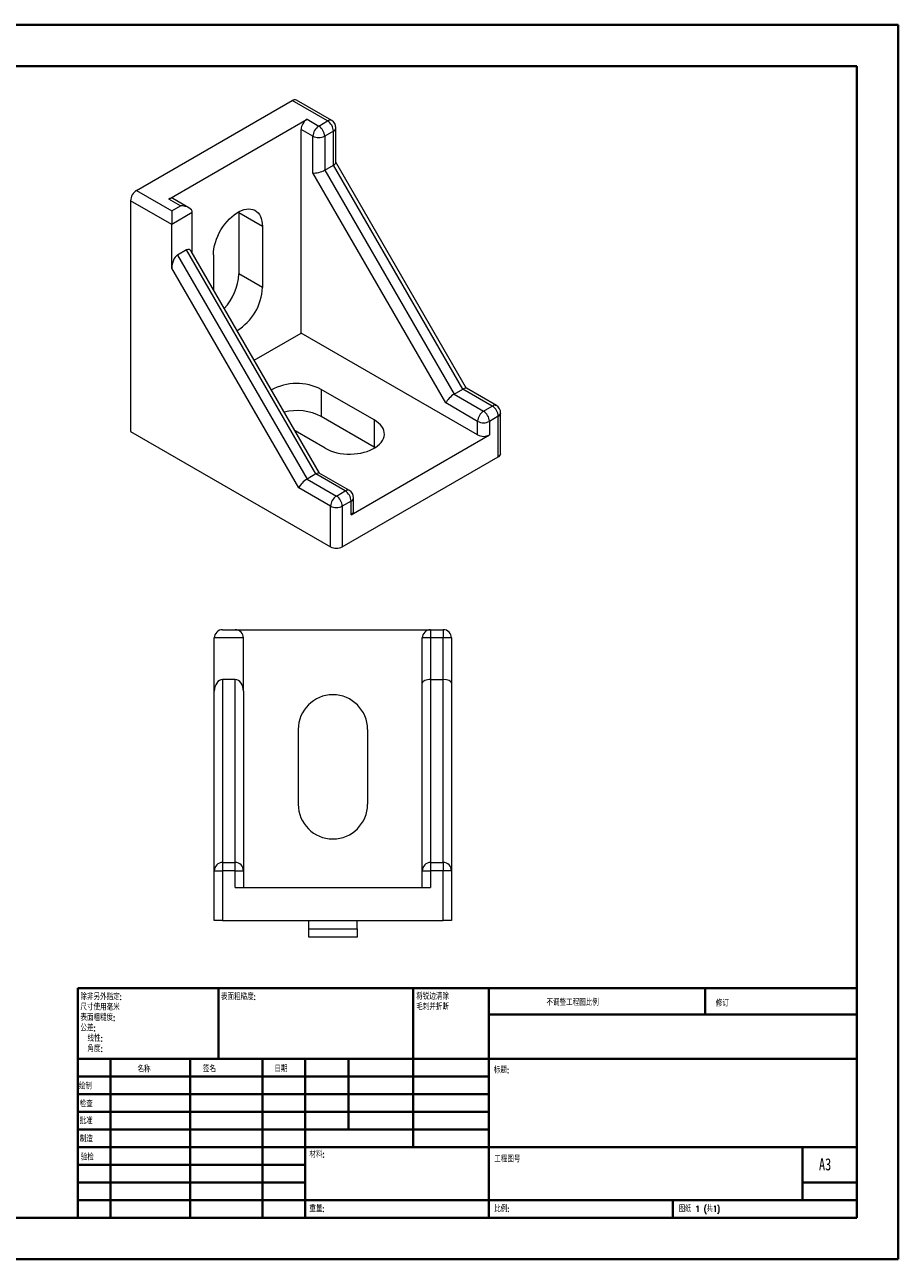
# Model space of a CAD drawing. Header units: millimetres. Extents: x 0 to 420, y 0 to 297.
# Tile 2 of 2: x 210 to 420, y 0 to 297. Entities that reach past the tile are written whole.
import ezdxf

# ---------------------------------------------------------------- set-up
doc = ezdxf.new("R2010")
doc.units = ezdxf.units.MM
doc.styles.add('SLDTEXTSTYLE0', font='TXT', dxfattribs={"width": 0.75, "bigfont": 'bigfont'})
doc.styles.add('SLDTEXTSTYLE1', font='TXT', dxfattribs={"width": 0.75})
doc.styles.add('SLDTEXTSTYLE2', font='TXT', dxfattribs={"width": 0.694444, "bigfont": 'bigfont'})

# ---------------------------------------------------------------- blocks, each defined once
blk = doc.blocks.new('SW_NOTE_0')
at = {"color": 0, "linetype": 'Continuous', "lineweight": 0, "char_height": 1.5, "attachment_point": 1, "style": 'SLDTEXTSTYLE0'}
for s, insert in [('\\M+18FAB锐边\\M+190B4\\M+18F9C', (0, 1.93)), ('\\M+196D1\\M+18E68\\M+19BF3\\M+190DC\\M+19266', (0, -0.57))]:
    blk.add_mtext(s, dxfattribs=dict(at, insert=insert))
blk = doc.blocks.new('SW_NOTE_1')
at = {"color": 0, "linetype": 'Continuous', "lineweight": 0, "char_height": 1.5, "attachment_point": 1, "style": 'SLDTEXTSTYLE0'}
for s, insert in [('\\M+18F9C\\M+194F1另\\M+18A4F\\M+18E77\\M+192E8:', (0, 1.93)), ('\\M+18EDA\\M+190A1\\M+18E67\\M+19770\\M+19F7C\\M+195C4', (0, -0.57)), ('\\M+1955C\\M+196CA\\M+19165糙\\M+19378:', (0, -3.07)), ('\\M+18CF6\\M+18DB7:', (0, -5.57)), ('线\\M+190AB:', (1.69, -8.07)), ('\\M+18A70\\M+19378:', (1.69, -10.57))]:
    blk.add_mtext(s, dxfattribs=dict(at, insert=insert))

msp = doc.modelspace()

# ---------------------------------------------------------------- linework, layer by layer
at = {"color": 7, "linetype": 'Continuous', "lineweight": 40}
for p, q in [((0.08, 297.21), (420.08, 297.21)), ((420.08, 0.21), (420.08, 297.21)), ((25.08, 287.21), (410.08, 287.21)), ((410.08, 287.21), (410.08, 10.21)), ((222.88, 65.46), (410.08, 65.46)), ((222.88, 65.46), (222.88, 10.21)), ((256.68, 48.46), (256.68, 65.46)), ((303.48, 65.46), (303.48, 27.21)), ((321.68, 65.46), (321.68, 10.21)), ((373.68, 59.09), (373.68, 65.46)), ((410.08, 59.09), (321.68, 59.09)), ((410.08, 48.46), (222.88, 48.46)), ((230.68, 48.46), (230.68, 10.21)), ((249.87, 48.46), (249.87, 10.21)), ((267.28, 48.46), (267.28, 10.21)), ((277.48, 10.21), (277.48, 48.46)), ((287.88, 31.46), (287.88, 48.46)), ((321.68, 44.21), (222.88, 44.21)), ((321.68, 39.96), (222.88, 39.96)), ((321.68, 35.71), (222.88, 35.71)), ((321.68, 31.46), (222.88, 31.46)), ((277.48, 27.21), (222.88, 27.21)), ((277.48, 27.21), (410.08, 27.21)), ((397.08, 14.46), (397.08, 27.21)), ((277.48, 22.96), (222.88, 22.96)), ((277.48, 18.71), (222.88, 18.71)), ((410.08, 18.71), (397.08, 18.71)), ((222.88, 14.46), (410.08, 14.46)), ((365.88, 10.21), (365.88, 14.46)), ((25.08, 10.21), (410.08, 10.21)), ((0.08, 0.21), (420.08, 0.21))]:
    msp.add_line(p, q, dxfattribs=at)
at = {"color": 7, "linetype": 'Continuous', "lineweight": 15}
for p, q in [((236.93, 257.32), (274.41, 278.95)), ((282.89, 274.05), (274.41, 278.95)), ((283.89, 274.15), (275.41, 279.05)), ((244.71, 255.28), (277.94, 274.46)), ((277.94, 274.46), (280.77, 272.83)), ((280.77, 272.83), (282.89, 274.05)), ((276.53, 223.02), (276.53, 272.01)), ((279.36, 270.38), (276.53, 272.01)), ((279.36, 261.54), (279.36, 270.38)), ((284.31, 271.61), (282.19, 270.38)), ((282.19, 270.38), (282.19, 262.22)), ((284.31, 263.44), (284.31, 271.61)), ((284.89, 264.06), (284.89, 272.42)), ((311.3, 206.22), (279.36, 261.54)), ((282.19, 262.22), (284.31, 263.44)), ((282.19, 262.22), (313.3, 208.33)), ((315.42, 209.55), (284.31, 263.44)), ((316.3, 209.72), (284.89, 264.12)), ((236.93, 257.32), (245.42, 252.42)), ((235.52, 254.87), (235.52, 199.34)), ((245.42, 249.15), (235.52, 254.87)), ((247.54, 253.64), (244.71, 255.28)), ((245.42, 252.42), (247.54, 253.64)), ((249.54, 253.17), (245.71, 255.38)), ((245.42, 252.42), (245.42, 249.15)), ((250.37, 252.01), (245.42, 249.15)), ((250.37, 242.27), (250.37, 252.01)), ((261.56, 252.22), (261.57, 251.94)), ((267.23, 248.68), (261.57, 251.94)), ((261.57, 251.94), (261.57, 237.25)), ((245.42, 238.68), (245.42, 249.15)), ((267.23, 248.68), (267.23, 233.98)), ((248.95, 243.03), (246.83, 241.81)), ((246.83, 241.81), (277.94, 187.92)), ((280.07, 189.14), (248.95, 243.03)), ((280.94, 189.31), (250.11, 242.72)), ((255.43, 241.87), (255.43, 233.5)), ((275.94, 185.8), (245.42, 238.68)), ((267.23, 233.98), (261.57, 237.25)), ((265.24, 216.51), (276.53, 223.02)), ((318.96, 198.53), (276.53, 223.02)), ((294.1, 202.14), (281.37, 209.49)), ((281.37, 209.49), (281.37, 202.95)), ((313.3, 208.33), (315.42, 209.55)), ((313.3, 208.33), (320.37, 204.24)), ((322.49, 205.47), (315.42, 209.55)), ((323.49, 205.57), (316.25, 209.75)), ((318.96, 201.79), (311.3, 206.22)), ((320.37, 204.24), (322.49, 205.47)), ((294.1, 195.61), (281.37, 202.95)), ((294.1, 202.14), (294.1, 195.61)), ((323.91, 203.02), (321.79, 201.79)), ((323.91, 193.22), (323.91, 203.02)), ((324.49, 194.04), (324.49, 203.84)), ((235.52, 199.34), (283.6, 171.59)), ((282.3, 195.33), (275.06, 199.51)), ((318.96, 198.53), (318.96, 201.79)), ((321.79, 201.79), (321.79, 198.53)), ((288.55, 179.34), (321.79, 198.53)), ((286.43, 171.59), (323.91, 193.22)), ((294.33, 195.47), (294.1, 195.61)), ((280.07, 189.14), (277.94, 187.92)), ((277.94, 187.92), (285.02, 183.83)), ((287.14, 185.06), (280.07, 189.14)), ((288.14, 185.16), (280.89, 189.34)), ((283.6, 181.38), (275.94, 185.8)), ((285.02, 183.83), (287.14, 185.06)), ((283.6, 171.59), (283.6, 181.38)), ((288.55, 182.61), (286.43, 181.38)), ((286.43, 181.38), (286.43, 171.59)), ((288.55, 179.34), (288.55, 182.61)), ((289.14, 180.16), (289.14, 183.43)), ((257.66, 151.68), (260.66, 151.68)), ((260.66, 151.68), (307.66, 151.68)), ((307.66, 151.68), (307.66, 149.68)), ((307.66, 151.68), (310.66, 151.68)), ((310.66, 151.68), (310.66, 149.68)), ((262.66, 149.68), (255.66, 149.68)), ((255.66, 136.85), (255.66, 149.68)), ((262.66, 136.85), (262.66, 149.68)), ((307.66, 149.68), (305.66, 149.68)), ((305.66, 138.85), (305.66, 149.68)), ((307.66, 149.68), (307.66, 139.68)), ((310.66, 149.68), (307.66, 149.68)), ((312.66, 149.68), (310.66, 149.68)), ((310.66, 139.68), (310.66, 149.68)), ((312.66, 149.68), (312.66, 138.85)), ((257.66, 139.68), (257.66, 95.68)), ((260.66, 139.68), (257.66, 139.68)), ((260.66, 95.68), (260.66, 139.68)), ((307.66, 139.68), (307.66, 95.68)), ((307.66, 139.68), (310.66, 139.68)), ((310.66, 95.68), (310.66, 139.68)), ((255.66, 93.68), (255.66, 136.85)), ((262.66, 136.85), (262.66, 93.68)), ((305.66, 93.68), (305.66, 138.85)), ((312.66, 138.85), (312.66, 93.68)), ((275.82, 127.68), (275.82, 109.68)), ((292.51, 127.68), (292.51, 109.68)), ((257.66, 95.68), (257.66, 93.68)), ((257.66, 95.68), (260.66, 95.68)), ((260.66, 93.68), (260.66, 95.68)), ((307.66, 95.68), (310.66, 95.68)), ((307.66, 95.68), (307.66, 93.68)), ((310.66, 95.68), (310.66, 93.68)), ((255.66, 93.68), (257.66, 93.68)), ((255.66, 81.68), (255.66, 93.68)), ((257.66, 93.68), (257.66, 81.68)), ((260.66, 93.68), (257.66, 93.68)), ((260.66, 89.68), (260.66, 93.68)), ((260.66, 93.68), (262.66, 93.68)), ((262.66, 93.68), (262.66, 89.68)), ((305.66, 89.68), (305.66, 93.68)), ((305.66, 93.68), (307.66, 93.68)), ((310.66, 93.68), (307.66, 93.68)), ((307.66, 93.68), (307.66, 89.68)), ((312.66, 93.68), (310.66, 93.68)), ((310.66, 81.68), (310.66, 93.68)), ((312.66, 93.68), (312.66, 81.68)), ((260.66, 89.68), (307.66, 89.68)), ((257.66, 81.68), (255.66, 81.68)), ((257.66, 81.68), (310.66, 81.68)), ((278.36, 79.68), (278.36, 81.68)), ((289.96, 79.68), (289.96, 81.68)), ((312.66, 81.68), (310.66, 81.68)), ((278.36, 77.68), (278.36, 79.68)), ((278.36, 79.68), (289.96, 79.68)), ((289.96, 77.68), (278.36, 77.68)), ((289.96, 79.68), (289.96, 77.68))]:
    msp.add_line(p, q, dxfattribs=at)
at = {"color": 7, "linetype": 'Continuous', "lineweight": 15, "flags": 128}
for points in [[(255.43, 241.87), (255.46, 242.57), (255.55, 243.31), (255.7, 244.06), (255.91, 244.83), (256.17, 245.6), (256.49, 246.37), (256.85, 247.13), (257.26, 247.86), (257.72, 248.58), (258.21, 249.25), (258.73, 249.89), (259.28, 250.48), (259.85, 251.01), (260.43, 251.49), (261.03, 251.9), (261.63, 252.25), (262.22, 252.52), (262.81, 252.72), (263.38, 252.84), (263.93, 252.89), (264.45, 252.85), (264.94, 252.74), (265.39, 252.56), (265.8, 252.29), (266.17, 251.96), (266.48, 251.56), (266.75, 251.09), (266.96, 250.56), (267.11, 249.98), (267.2, 249.35), (267.23, 248.68)], [(282.3, 195.33), (282.93, 195), (283.61, 194.71), (284.34, 194.46), (285.1, 194.26), (285.9, 194.1), (286.73, 193.99), (287.56, 193.93), (288.41, 193.92), (289.25, 193.96), (290.08, 194.04), (290.9, 194.18), (291.68, 194.36), (292.43, 194.58), (293.13, 194.85), (293.79, 195.16), (294.39, 195.5), (294.92, 195.88), (295.39, 196.29), (295.78, 196.72), (296.09, 197.18), (296.32, 197.64), (296.47, 198.12), (296.54, 198.61), (296.52, 199.1), (296.41, 199.58), (296.22, 200.06), (295.94, 200.52), (295.59, 200.96), (295.16, 201.38), (294.66, 201.78), (294.1, 202.14)]]:
    msp.add_lwpolyline(points, dxfattribs=at)
at = {"color": 7, "linetype": 'Continuous', "lineweight": 15}
for centre, radius, start, end in [((274.99, 278.14), 1.01, 65.6929, 125.6176), ((279.6, 271.87), 3.07, 122.6055, 177.3945), ((281.24, 271.47), 3.07, 2.6055, 57.3945), ((282.89, 272.42), 2, 0, 60.0027), ((282.43, 270.24), 3.07, 122.6055, 177.3945), ((280.77, 273.11), 3.07, 242.6097, 297.3903), ((279.12, 270.24), 3.07, 2.6055, 57.3945), ((238.59, 254.73), 3.07, 122.6055, 177.3945), ((245.3, 254.46), 1.01, 65.6929, 125.6176), ((248.57, 237.9), 13.02, 316.7123, 357.1154), ((254.5, 234.53), 12.74, 301.3161, 357.515), ((275.48, 198.18), 12.74, 62.4893, 118.6794), ((320.84, 202.88), 3.07, 2.6055, 57.3945), ((322.49, 203.84), 2, 0, 60.0027), ((275.43, 191.36), 13.02, 62.8883, 103.2861), ((322.03, 201.66), 3.07, 122.6055, 177.3945), ((318.71, 201.66), 3.07, 2.6055, 57.3945), ((320.37, 204.52), 3.07, 242.6097, 297.3903), ((320.37, 201.26), 3.07, 242.6097, 297.3903), ((323.49, 194.14), 1.01, 294.3747, 354.3052), ((285.48, 182.47), 3.07, 2.6055, 57.3945), ((287.14, 183.43), 2, 0, 60.0027), ((286.67, 181.25), 3.07, 122.6055, 177.3945), ((285.02, 184.11), 3.07, 242.6097, 297.3903), ((283.36, 181.25), 3.07, 2.6055, 57.3945), ((288.14, 180.26), 1.01, 294.3747, 354.3052), ((285.02, 174.32), 3.07, 242.6097, 297.3903), ((257.66, 149.68), 2, 90, 180), ((260.66, 149.68), 2, 0, 90), ((307.66, 149.68), 2, 90, 180), ((310.66, 149.68), 2, 0, 90), ((284.16, 127.68), 8.34, 0, 180), ((284.16, 109.68), 8.34, 180, 0), ((257.66, 93.68), 2, 90, 180), ((260.66, 93.68), 2, 0, 90), ((307.66, 93.68), 2, 90, 180), ((310.66, 93.68), 2, 0, 90)]:
    msp.add_arc(centre, radius, start, end, dxfattribs=at)
at = {"color": 8, "linetype": 'Continuous', "lineweight": 15}
for centre, start, end in [((283.48, 273.24), 65.6929, 125.6176), ((283.89, 272.52), 294.3747, 354.3052), ((323.08, 204.65), 65.6929, 125.6176), ((323.49, 203.94), 294.3747, 354.3052), ((287.72, 184.24), 65.6929, 125.6176), ((288.14, 183.53), 294.3747, 354.3052)]:
    msp.add_arc(centre, 1.01, start, end, dxfattribs=at)
at = {"color": 7, "linetype": 'Continuous', "lineweight": 15}
for centre, major_axis, ratio, start_param, end_param in [((280.77, 262.36), (1.99, 0.53), 0.317765, 3.842051, 5.412847), ((282.89, 263.58), (1.99, 0.53), 0.317765, 5.412847, 6.198245), ((247.54, 252.01), (2.83, 0), 0.577382, 0, 1.570796), ((246.83, 239.5), (0.65, 2.43), 0.517638, 0.477582, 2.048378), ((248.95, 240.72), (0.65, 2.43), 0.517638, 5.805489, 6.760767), ((312.71, 207.03), (1.46, 1.46), 0.317888, 0.870298, 2.441094), ((314.84, 208.26), (1.46, 1.46), 0.317888, 0.084981, 0.870298), ((277.36, 186.62), (1.46, 1.46), 0.317888, 0.870298, 2.441094), ((279.48, 187.85), (1.46, 1.46), 0.317888, 0.084981, 0.870298), ((257.66, 136.85), (0, 2.83), 0.707107, 0, 1.570796), ((260.66, 136.85), (0, 2.83), 0.707107, 4.712389, 6.283185), ((307.66, 138.85), (2, 0), 0.414214, 1.570796, 3.141593), ((310.66, 138.85), (2, 0), 0.414214, 0, 1.570796)]:
    msp.add_ellipse(centre, major_axis=major_axis, ratio=ratio, start_param=start_param, end_param=end_param, dxfattribs=at)

# ---------------------------------------------------------------- block references
at = {"color": 7, "linetype": 'Continuous', "lineweight": 0}
for name, p in [('SW_NOTE_1', (223.47, 62.2)), ('SW_NOTE_0', (304.19, 62.28))]:
    msp.add_blockref(name, p, dxfattribs=at)

# ---------------------------------------------------------------- texts
at = {"color": 7, "linetype": 'Continuous', "lineweight": 0, "attachment_point": 1}
for s, insert, char_height, style in [('\\M+1955C\\M+196CA\\M+19165糙\\M+19378:', (257.25, 64.13), 1.5, 'SLDTEXTSTYLE0'), ('\\M+19573调\\M+190AE\\M+18D48\\M+192F6图\\M+194E4\\M+197E1', (335.49, 62.75), 1.5, 'SLDTEXTSTYLE0'), ('\\M+18F43订', (376.21, 62.55), 1.5, 'SLDTEXTSTYLE0'), ('\\M+196BC\\M+18FCC', (237.2, 46.72), 1.5, 'SLDTEXTSTYLE0'), ('签\\M+196BC', (252.91, 46.78), 1.5, 'SLDTEXTSTYLE0'), ('\\M+193FA\\M+18AFA', (270.09, 46.79), 1.5, 'SLDTEXTSTYLE0'), ('标题:', (322.84, 46.49), 1.5, 'SLDTEXTSTYLE0'), ('绘\\M+190A7', (223.09, 42.64), 1.5, 'SLDTEXTSTYLE0'), ('检查', (223.29, 38.37), 1.5, 'SLDTEXTSTYLE0'), ('\\M+194E1\\M+18F79', (223.28, 34.28), 1.5, 'SLDTEXTSTYLE0'), ('\\M+190A7\\M+191A2', (223.33, 29.95), 1.5, 'SLDTEXTSTYLE0'), ('验检', (223.55, 25.56), 1.5, 'SLDTEXTSTYLE0'), ('\\M+18DDE\\M+197BF:', (278.52, 26.2), 1.5, 'SLDTEXTSTYLE0'), ('\\M+18D48\\M+192F6图\\M+18D86', (322.95, 25.08), 1.5, 'SLDTEXTSTYLE0'), ('A3', (401, 24.52), 2.91, 'SLDTEXTSTYLE1'), ('\\M+18F64\\M+197CA:', (278.5, 13.16), 1.4986, 'SLDTEXTSTYLE0'), ('\\M+194E4\\M+197E1:', (322.95, 13.11), 1.5, 'SLDTEXTSTYLE0'), ('图纸 1 (\\M+18BA41)', (367.36, 13.11), 1.5, 'SLDTEXTSTYLE2')]:
    msp.add_mtext(s, dxfattribs=dict(at, insert=insert, char_height=char_height, style=style))

doc.saveas('drawing.dxf')
